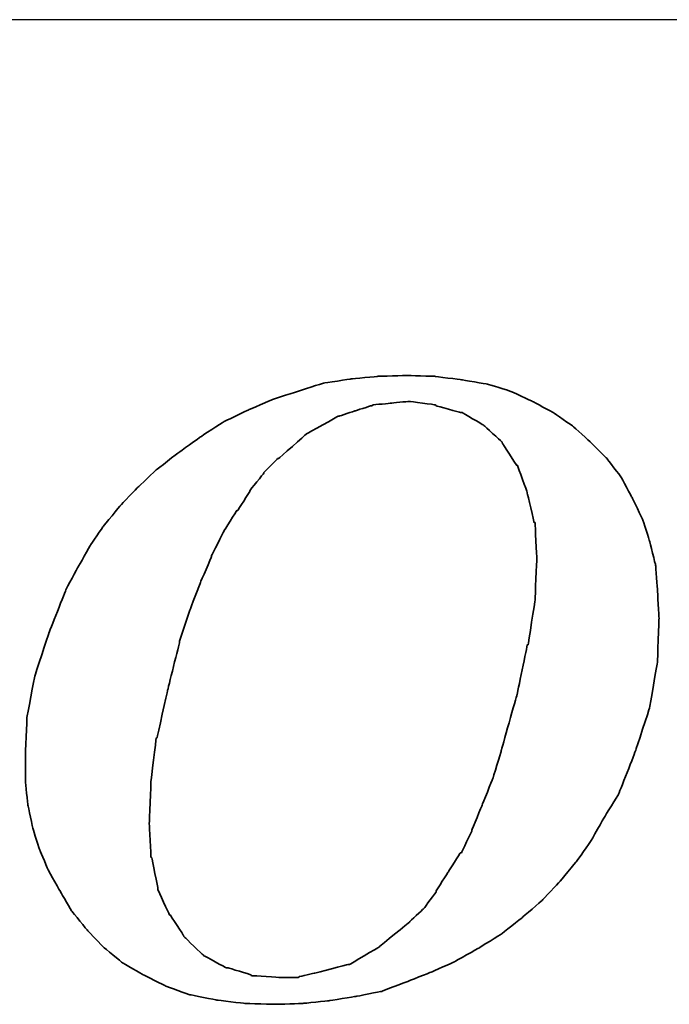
# Model space of a CAD drawing. Header units: millimetres. Extents: x 748 to 1024, y 329 to 423.
# Tile 42 of 49: x 953.134 to 953.913, y 354.852 to 356.035. Entities that reach past the tile are written whole.
import ezdxf

# ---------------------------------------------------------------- set-up
doc = ezdxf.new("R2010")
doc.units = ezdxf.units.MM
doc.header["$LTSCALE"] = 0.15
for name, color, linetype in [('DIM', 4, 'CONTINUOUS'), ('layer 1', 7, 'CONTINUOUS'), ('OUT', 3, 'CONTINUOUS')]:
    doc.layers.add(name, color=color, linetype=linetype)

# ---------------------------------------------------------------- blocks, each defined once
blk = doc.blocks.new('TBI MOTION logo(完整正式版)')
at = {"layer": 'layer 1', "color": 22, "lineweight": 35}
for points, knots in [([(35.79625, -6.98375), (35.79625, -6.98375), (36.23125, -7.43875), (36.23125, -7.43875), (36.23125, -7.43875), (36.23125, -7.43875), (36.75625, -7.87125), (36.75625, -7.87125), (36.75625, -7.87125), (36.75625, -7.87125), (37.33125, -8.20375), (37.33125, -8.20375), (37.33125, -8.20375), (37.33125, -8.20375), (37.95625, -8.51875), (37.95625, -8.51875), (37.95625, -8.51875), (37.95625, -8.51875), (38.62625, -8.75875), (38.62625, -8.75875), (38.62625, -8.75875), (38.62625, -8.75875), (39.37125, -8.90375), (39.37125, -8.90375), (39.37125, -8.90375), (39.37125, -8.90375), (40.14125, -8.99875), (40.14125, -8.99875), (40.14125, -8.99875), (40.14125, -8.99875), (41.02625, -9.02375), (41.02625, -9.02375), (41.02625, -9.02375), (41.02625, -9.02375), (41.74625, -8.99875), (41.74625, -8.99875), (41.74625, -8.99875), (41.74625, -8.99875), (42.46625, -8.92375), (42.46625, -8.92375), (42.46625, -8.92375), (42.46625, -8.92375), (43.21125, -8.80625), (43.21125, -8.80625), (43.21125, -8.80625), (43.21125, -8.80625), (43.93125, -8.66375), (43.93125, -8.66375), (43.93125, -8.66375), (43.93125, -8.66375), (44.62625, -8.39875), (44.62625, -8.39875), (44.62625, -8.39875), (44.62625, -8.39875), (45.29625, -8.13375), (45.29625, -8.13375), (45.29625, -8.13375), (45.29625, -8.13375), (45.94625, -7.84375), (45.94625, -7.84375), (45.94625, -7.84375), (45.94625, -7.84375), (46.61625, -7.46375), (46.61625, -7.46375), (46.61625, -7.46375), (46.61625, -7.46375), (47.24125, -7.07875), (47.24125, -7.07875), (47.24125, -7.07875), (47.24125, -7.07875), (47.81625, -6.62375), (47.81625, -6.62375), (47.81625, -6.62375), (47.81625, -6.62375), (48.36875, -6.14375), (48.36875, -6.14375), (48.36875, -6.14375), (48.36875, -6.14375), (48.84625, -5.64125), (48.84625, -5.64125), (48.84625, -5.64125), (48.84625, -5.64125), (49.32625, -5.06375), (49.32625, -5.06375), (49.32625, -5.06375), (49.32625, -5.06375), (49.71125, -4.51374), (49.71125, -4.51374), (49.71125, -4.51374), (49.71125, -4.51374), (50.09625, -3.83874), (50.09625, -3.83874), (50.09625, -3.83874), (50.09625, -3.83874), (50.48125, -3.21374), (50.48125, -3.21374), (50.48125, -3.21374), (50.48125, -3.21374), (50.96125, -1.99125), (50.96125, -1.99125), (50.96125, -1.99125), (50.96125, -1.99125), (51.34375, -0.81875), (51.34375, -0.81875), (51.34375, -0.81875), (51.34375, -0.81875), (51.56125, 0.45624), (51.56125, 0.45624), (51.56125, 0.45624), (51.56125, 0.45624), (51.60625, 1.67624), (51.60625, 1.67624), (51.60625, 1.67624), (51.60625, 1.67624), (51.56125, 2.44625), (51.56125, 2.44625), (51.56125, 2.44625), (51.56125, 2.44625), (51.51125, 3.14125), (51.51125, 3.14125), (51.51125, 3.14125), (51.51125, 3.14125), (51.34375, 3.81125), (51.34375, 3.81125), (51.34375, 3.81125), (51.34375, 3.81125), (51.15125, 4.41125), (51.15125, 4.41125), (51.15125, 4.41125), (51.15125, 4.41125), (50.86125, 5.01125), (50.86125, 5.01125), (50.86125, 5.01125), (50.86125, 5.01125), (50.55125, 5.58875), (50.55125, 5.58875), (50.55125, 5.58875), (50.55125, 5.58875), (50.16625, 6.09125), (50.16625, 6.09125), (50.16625, 6.09125), (50.16625, 6.09125), (49.71125, 6.54875), (49.71125, 6.54875), (49.71125, 6.54875), (49.71125, 6.54875), (49.23125, 6.98125), (49.23125, 6.98125), (49.23125, 6.98125), (49.23125, 6.98125), (48.67875, 7.36625), (48.67875, 7.36625), (48.67875, 7.36625), (48.67875, 7.36625), (48.10375, 7.67625), (48.10375, 7.67625), (48.10375, 7.67625), (48.10375, 7.67625), (47.48125, 7.96375), (47.48125, 7.96375), (47.48125, 7.96375), (47.48125, 7.96375), (46.85625, 8.15625), (46.85625, 8.15625), (46.85625, 8.15625), (46.85625, 8.15625), (46.13625, 8.27624), (46.13625, 8.27624), (46.13625, 8.27624), (46.13625, 8.27624), (45.39125, 8.37125), (45.39125, 8.37125), (45.39125, 8.37125), (45.39125, 8.37125), (44.62625, 8.39624), (44.62625, 8.39624), (44.62625, 8.39624), (44.62625, 8.39624), (43.83625, 8.37125), (43.83625, 8.37125), (43.83625, 8.37125), (43.83625, 8.37125), (43.09125, 8.30125), (43.09125, 8.30125), (43.09125, 8.30125), (43.09125, 8.30125), (42.32125, 8.18125), (42.32125, 8.18125), (42.32125, 8.18125), (42.32125, 8.18125), (41.62875, 7.96375), (41.62875, 7.96375), (41.62875, 7.96375), (41.62875, 7.96375), (40.90625, 7.72625), (40.90625, 7.72625), (40.90625, 7.72625), (40.90625, 7.72625), (40.23624, 7.43625), (40.23624, 7.43625), (40.23624, 7.43625), (40.23624, 7.43625), (39.54124, 7.10125), (39.54124, 7.10125), (39.54124, 7.10125), (39.54124, 7.10125), (38.91625, 6.69125), (38.91625, 6.69125), (38.91625, 6.69125), (38.91625, 6.69125), (38.31625, 6.26125), (38.31625, 6.26125), (38.31625, 6.26125), (38.31625, 6.26125), (37.69125, 5.78125), (37.69125, 5.78125), (37.69125, 5.78125), (37.69125, 5.78125), (37.18625, 5.30125), (37.18625, 5.30125), (37.18625, 5.30125), (37.18625, 5.30125), (36.70625, 4.79624), (36.70625, 4.79624), (36.70625, 4.79624), (36.70625, 4.79624), (36.23125, 4.22125), (36.23125, 4.22125), (36.23125, 4.22125), (36.23125, 4.22125), (35.87124, 3.69375), (35.87124, 3.69375), (35.87124, 3.69375), (35.87124, 3.69375), (35.53125, 3.09125), (35.53125, 3.09125), (35.53125, 3.09125), (35.53125, 3.09125), (35.19875, 2.47125), (35.19875, 2.47125), (35.19875, 2.47125), (35.19875, 2.47125), (34.71625, 1.24625), (34.71625, 1.24625), (34.71625, 1.24625), (34.71625, 1.24625), (34.33125, 0.06874), (34.33125, 0.06874), (34.33125, 0.06874), (34.33125, 0.06874), (34.11625, -1.07875), (34.11625, -1.07875), (34.11625, -1.07875), (34.11625, -1.07875), (34.07125, -2.15875), (34.07125, -2.15875), (34.07125, -2.15875), (34.07125, -2.15875), (34.07125, -2.85375), (34.07125, -2.85375), (34.07125, -2.85375), (34.07125, -2.85375), (34.14125, -3.50375), (34.14125, -3.50375), (34.14125, -3.50375), (34.14125, -3.50375), (34.28625, -4.17375), (34.28625, -4.17375), (34.28625, -4.17375), (34.28625, -4.17375), (34.47625, -4.77624), (34.47625, -4.77624), (34.47625, -4.77624), (34.47625, -4.77624), (34.71625, -5.32625), (34.71625, -5.32625), (34.71625, -5.32625), (34.71625, -5.32625), (35.05375, -5.92875), (35.05375, -5.92875), (35.05375, -5.92875), (35.05375, -5.92875), (35.36375, -6.45375), (35.36375, -6.45375), (35.36375, -6.45375), (35.36375, -6.45375), (35.79625, -6.98375), (35.79625, -6.98375)], [0, 0, 0, 0, 0.01388889, 0.01388889, 0.01388889, 0.0138889, 0.02777778, 0.02777778, 0.02777778, 0.02777779, 0.04166667, 0.04166667, 0.04166667, 0.04166668, 0.05555556, 0.05555556, 0.05555556, 0.05555557, 0.06944444, 0.06944444, 0.06944444, 0.06944445, 0.08333333, 0.08333333, 0.08333333, 0.08333334, 0.09722222, 0.09722222, 0.09722222, 0.09722223, 0.11111111, 0.11111111, 0.11111111, 0.11111112, 0.125, 0.125, 0.125, 0.12500001, 0.13888889, 0.13888889, 0.13888889, 0.1388889, 0.15277778, 0.15277778, 0.15277778, 0.15277779, 0.16666667, 0.16666667, 0.16666667, 0.16666668, 0.18055556, 0.18055556, 0.18055556, 0.18055557, 0.19444444, 0.19444444, 0.19444444, 0.19444445, 0.20833333, 0.20833333, 0.20833333, 0.20833334, 0.22222222, 0.22222222, 0.22222222, 0.22222223, 0.23611111, 0.23611111, 0.23611111, 0.23611112, 0.25, 0.25, 0.25, 0.25000001, 0.26388889, 0.26388889, 0.26388889, 0.2638889, 0.27777778, 0.27777778, 0.27777778, 0.27777779, 0.29166667, 0.29166667, 0.29166667, 0.29166668, 0.30555556, 0.30555556, 0.30555556, 0.30555557, 0.31944444, 0.31944444, 0.31944444, 0.31944445, 0.33333333, 0.33333333, 0.33333333, 0.33333334, 0.34722222, 0.34722222, 0.34722222, 0.34722223, 0.36111111, 0.36111111, 0.36111111, 0.36111112, 0.375, 0.375, 0.375, 0.37500001, 0.38888889, 0.38888889, 0.38888889, 0.3888889, 0.40277778, 0.40277778, 0.40277778, 0.40277779, 0.41666667, 0.41666667, 0.41666667, 0.41666668, 0.43055556, 0.43055556, 0.43055556, 0.43055557, 0.44444444, 0.44444444, 0.44444444, 0.44444445, 0.45833333, 0.45833333, 0.45833333, 0.45833334, 0.47222222, 0.47222222, 0.47222222, 0.47222223, 0.48611111, 0.48611111, 0.48611111, 0.48611112, 0.5, 0.5, 0.5, 0.50000001, 0.51388889, 0.51388889, 0.51388889, 0.5138889, 0.52777778, 0.52777778, 0.52777778, 0.52777779, 0.54166667, 0.54166667, 0.54166667, 0.54166668, 0.55555556, 0.55555556, 0.55555556, 0.55555557, 0.56944444, 0.56944444, 0.56944444, 0.56944445, 0.58333333, 0.58333333, 0.58333333, 0.58333334, 0.59722222, 0.59722222, 0.59722222, 0.59722223, 0.61111111, 0.61111111, 0.61111111, 0.61111112, 0.625, 0.625, 0.625, 0.62500001, 0.63888889, 0.63888889, 0.63888889, 0.6388889, 0.65277778, 0.65277778, 0.65277778, 0.65277779, 0.66666667, 0.66666667, 0.66666667, 0.66666668, 0.68055556, 0.68055556, 0.68055556, 0.68055557, 0.69444444, 0.69444444, 0.69444444, 0.69444445, 0.70833333, 0.70833333, 0.70833333, 0.70833334, 0.72222222, 0.72222222, 0.72222222, 0.72222223, 0.73611111, 0.73611111, 0.73611111, 0.73611112, 0.75, 0.75, 0.75, 0.75000001, 0.76388889, 0.76388889, 0.76388889, 0.7638889, 0.77777778, 0.77777778, 0.77777778, 0.77777779, 0.79166667, 0.79166667, 0.79166667, 0.79166668, 0.80555556, 0.80555556, 0.80555556, 0.80555557, 0.81944444, 0.81944444, 0.81944444, 0.81944445, 0.83333333, 0.83333333, 0.83333333, 0.83333334, 0.84722222, 0.84722222, 0.84722222, 0.84722223, 0.86111111, 0.86111111, 0.86111111, 0.86111112, 0.875, 0.875, 0.875, 0.87500001, 0.88888889, 0.88888889, 0.88888889, 0.8888889, 0.90277778, 0.90277778, 0.90277778, 0.90277779, 0.91666667, 0.91666667, 0.91666667, 0.91666668, 0.93055556, 0.93055556, 0.93055556, 0.93055557, 0.94444444, 0.94444444, 0.94444444, 0.94444445, 0.95833333, 0.95833333, 0.95833333, 0.95833334, 0.97222222, 0.97222222, 0.97222222, 0.97222223, 0.98611111, 0.98611111, 0.98611111, 0.98611112, 1, 1, 1, 1]), ([(38.33875, 1.03124), (38.33875, 1.03124), (38.62625, 1.89625), (38.62625, 1.89625), (38.62625, 1.89625), (38.62625, 1.89625), (38.91625, 2.66375), (38.91625, 2.66375), (38.91625, 2.66375), (38.91625, 2.66375), (39.22625, 3.38125), (39.22625, 3.38125), (39.22625, 3.38125), (39.22625, 3.38125), (39.22625, 3.40624), (39.22625, 3.40624), (39.22625, 3.40624), (39.22625, 3.40624), (39.56124, 4.07624), (39.56124, 4.07624), (39.56124, 4.07624), (39.56124, 4.07624), (39.92125, 4.65125), (39.92125, 4.65125), (39.92125, 4.65125), (39.92125, 4.65125), (39.94625, 4.65125), (39.94625, 4.65125), (39.94625, 4.65125), (39.94625, 4.65125), (40.28125, 5.17875), (40.28125, 5.17875), (40.28125, 5.17875), (40.28125, 5.17875), (40.28125, 5.20375), (40.28125, 5.20375), (40.28125, 5.20375), (40.28125, 5.20375), (40.66875, 5.68625), (40.66875, 5.68625), (40.66875, 5.68625), (40.66875, 5.68625), (40.66875, 5.70625), (40.66875, 5.70625), (40.66875, 5.70625), (40.66875, 5.70625), (41.05124, 6.09125), (41.05124, 6.09125), (41.05124, 6.09125), (41.05124, 6.09125), (41.07625, 6.09125), (41.07625, 6.09125), (41.07625, 6.09125), (41.07625, 6.09125), (41.84125, 6.76625), (41.84125, 6.76625), (41.84125, 6.76625), (41.84125, 6.76625), (41.86625, 6.78625), (41.86625, 6.78625), (41.86625, 6.78625), (41.86625, 6.78625), (42.73125, 7.26624), (42.73125, 7.26624), (42.73125, 7.26624), (42.73125, 7.26624), (42.75625, 7.26624), (42.75625, 7.26624), (42.75625, 7.26624), (42.75625, 7.26624), (43.18625, 7.41125), (43.18625, 7.41125), (43.18625, 7.41125), (43.18625, 7.41125), (43.64125, 7.55625), (43.64125, 7.55625), (43.64125, 7.55625), (43.64125, 7.55625), (43.66625, 7.55625), (43.66625, 7.55625), (43.66625, 7.55625), (43.66625, 7.55625), (43.69125, 7.58124), (43.69125, 7.58124), (43.69125, 7.58124), (43.69125, 7.58124), (44.19125, 7.62625), (44.19125, 7.62625), (44.19125, 7.62625), (44.19125, 7.62625), (44.67125, 7.67625), (44.67125, 7.67625), (44.67125, 7.67625), (44.67125, 7.67625), (44.69625, 7.67625), (44.69625, 7.67625), (44.69625, 7.67625), (44.69625, 7.67625), (45.41875, 7.58124), (45.41875, 7.58124), (45.41875, 7.58124), (45.41875, 7.58124), (45.44125, 7.55625), (45.44125, 7.55625), (45.44125, 7.55625), (45.44125, 7.55625), (46.11125, 7.36625), (46.11125, 7.36625), (46.11125, 7.36625), (46.11125, 7.36625), (46.13625, 7.36625), (46.13625, 7.36625), (46.13625, 7.36625), (46.13625, 7.36625), (46.15875, 7.36625), (46.15875, 7.36625), (46.15875, 7.36625), (46.15875, 7.36625), (46.73625, 7.02624), (46.73625, 7.02624), (46.73625, 7.02624), (46.73625, 7.02624), (46.76125, 7.00624), (46.76125, 7.00624), (46.76125, 7.00624), (46.76125, 7.00624), (47.24125, 6.57124), (47.24125, 6.57124), (47.24125, 6.57124), (47.24125, 6.57124), (47.26625, 6.54875), (47.26625, 6.54875), (47.26625, 6.54875), (47.26625, 6.54875), (47.26625, 6.52375), (47.26625, 6.52375), (47.26625, 6.52375), (47.26625, 6.52375), (47.67375, 5.89875), (47.67375, 5.89875), (47.67375, 5.89875), (47.67375, 5.89875), (47.69625, 5.89875), (47.69625, 5.89875), (47.69625, 5.89875), (47.69625, 5.89875), (47.69625, 5.87625), (47.69625, 5.87625), (47.69625, 5.87625), (47.69625, 5.87625), (47.96125, 5.15625), (47.96125, 5.15625), (47.96125, 5.15625), (47.96125, 5.15625), (47.96125, 5.13125), (47.96125, 5.13125), (47.96125, 5.13125), (47.96125, 5.13125), (48.15125, 4.31875), (48.15125, 4.31875), (48.15125, 4.31875), (48.15125, 4.31875), (48.17625, 4.31875), (48.17625, 4.31875), (48.17625, 4.31875), (48.17625, 4.31875), (48.17625, 4.29125), (48.17625, 4.29125), (48.17625, 4.29125), (48.17625, 4.29125), (48.22625, 3.33125), (48.22625, 3.33125), (48.22625, 3.33125), (48.22625, 3.33125), (48.22625, 3.30875), (48.22625, 3.30875), (48.22625, 3.30875), (48.22625, 3.30875), (48.17625, 2.20624), (48.17625, 2.20624), (48.17625, 2.20624), (48.17625, 2.20624), (48.17625, 2.18124), (48.17625, 2.18124), (48.17625, 2.18124), (48.17625, 2.18124), (47.98375, 0.93624), (47.98375, 0.93624), (47.98375, 0.93624), (47.98375, 0.93624), (47.96125, 0.93624), (47.96125, 0.93624), (47.96125, 0.93624), (47.96125, 0.93624), (47.67375, -0.45874), (47.67375, -0.45874), (47.67375, -0.45874), (47.67375, -0.45874), (47.24125, -1.99125), (47.24125, -1.99125), (47.24125, -1.99125), (47.24125, -1.99125), (47.24125, -2.01874), (47.24125, -2.01874), (47.24125, -2.01874), (47.24125, -2.01874), (47.00125, -2.78375), (47.00125, -2.78375), (47.00125, -2.78375), (47.00125, -2.78375), (46.71125, -3.50375), (46.71125, -3.50375), (46.71125, -3.50375), (46.71125, -3.50375), (46.42625, -4.19875), (46.42625, -4.19875), (46.42625, -4.19875), (46.42625, -4.19875), (46.42625, -4.22375), (46.42625, -4.22375), (46.42625, -4.22375), (46.42625, -4.22375), (46.13625, -4.82374), (46.13625, -4.82374), (46.13625, -4.82374), (46.13625, -4.82374), (46.11125, -4.82374), (46.11125, -4.82374), (46.11125, -4.82374), (46.11125, -4.82374), (45.77625, -5.35125), (45.77625, -5.35125), (45.77625, -5.35125), (45.77625, -5.35125), (45.44125, -5.87875), (45.44125, -5.87875), (45.44125, -5.87875), (45.44125, -5.87875), (45.44125, -5.90375), (45.44125, -5.90375), (45.44125, -5.90375), (45.44125, -5.90375), (45.10625, -6.35875), (45.10625, -6.35875), (45.10625, -6.35875), (45.10625, -6.35875), (45.08125, -6.38375), (45.08125, -6.38375), (45.08125, -6.38375), (45.08125, -6.38375), (44.69625, -6.74375), (44.69625, -6.74375), (44.69625, -6.74375), (44.69625, -6.74375), (43.88375, -7.41625), (43.88375, -7.41625), (43.88375, -7.41625), (43.88375, -7.41625), (43.85625, -7.43875), (43.85625, -7.43875), (43.85625, -7.43875), (43.85625, -7.43875), (43.04125, -7.91875), (43.04125, -7.91875), (43.04125, -7.91875), (43.04125, -7.91875), (43.01625, -7.91875), (43.01625, -7.91875), (43.01625, -7.91875), (43.01625, -7.91875), (42.99625, -7.91875), (42.99625, -7.91875), (42.99625, -7.91875), (42.99625, -7.91875), (42.08125, -8.15875), (42.08125, -8.15875), (42.08125, -8.15875), (42.08125, -8.15875), (41.65125, -8.25625), (41.65125, -8.25625), (41.65125, -8.25625), (41.65125, -8.25625), (41.62875, -8.27875), (41.62875, -8.27875), (41.62875, -8.27875), (41.62875, -8.27875), (41.60125, -8.27875), (41.60125, -8.27875), (41.60125, -8.27875), (41.60125, -8.27875), (41.12125, -8.27875), (41.12125, -8.27875), (41.12125, -8.27875), (41.12125, -8.27875), (40.35624, -8.23125), (40.35624, -8.23125), (40.35624, -8.23125), (40.35624, -8.23125), (40.33125, -8.23125), (40.33125, -8.23125), (40.33125, -8.23125), (40.33125, -8.23125), (40.30625, -8.20375), (40.30625, -8.20375), (40.30625, -8.20375), (40.30625, -8.20375), (39.68375, -8.01375), (39.68375, -8.01375), (39.68375, -8.01375), (39.68375, -8.01375), (39.66124, -8.01375), (39.66124, -8.01375), (39.66124, -8.01375), (39.66124, -8.01375), (39.63625, -8.01375), (39.63625, -8.01375), (39.63625, -8.01375), (39.63625, -8.01375), (39.01125, -7.67875), (39.01125, -7.67875), (39.01125, -7.67875), (39.01125, -7.67875), (38.98875, -7.65375), (38.98875, -7.65375), (38.98875, -7.65375), (38.98875, -7.65375), (38.48625, -7.17375), (38.48625, -7.17375), (38.48625, -7.17375), (38.48625, -7.17375), (38.45875, -7.14875), (38.45875, -7.14875), (38.45875, -7.14875), (38.45875, -7.14875), (38.45875, -7.12875), (38.45875, -7.12875), (38.45875, -7.12875), (38.45875, -7.12875), (38.07625, -6.54875), (38.07625, -6.54875), (38.07625, -6.54875), (38.07625, -6.54875), (38.05125, -6.54875), (38.05125, -6.54875), (38.05125, -6.54875), (38.05125, -6.54875), (38.05125, -6.52875), (38.05125, -6.52875), (38.05125, -6.52875), (38.05125, -6.52875), (37.74125, -5.85375), (37.74125, -5.85375), (37.74125, -5.85375), (37.74125, -5.85375), (37.74125, -5.82875), (37.74125, -5.82875), (37.74125, -5.82875), (37.74125, -5.82875), (37.57375, -4.96875), (37.57375, -4.96875), (37.57375, -4.96875), (37.57375, -4.96875), (37.54625, -4.94375), (37.54625, -4.94375), (37.54625, -4.94375), (37.54625, -4.94375), (37.50125, -4.03375), (37.50125, -4.03375), (37.50125, -4.03375), (37.50125, -4.03375), (37.50125, -4.00875), (37.50125, -4.00875), (37.50125, -4.00875), (37.50125, -4.00875), (37.54625, -2.85375), (37.54625, -2.85375), (37.54625, -2.85375), (37.54625, -2.85375), (37.69125, -1.65875), (37.69125, -1.65875), (37.69125, -1.65875), (37.69125, -1.65875), (37.71624, -1.63375), (37.71624, -1.63375), (37.71624, -1.63375), (37.71624, -1.63375), (38.00375, -0.33875), (38.00375, -0.33875), (38.00375, -0.33875), (38.00375, -0.33875), (38.33875, 1.00624), (38.33875, 1.00624), (38.33875, 1.00624), (38.33875, 1.00624), (38.33875, 1.03124), (38.33875, 1.03124)], [0, 0, 0, 0, 0.01010101, 0.01010101, 0.01010101, 0.01010102, 0.02020202, 0.02020202, 0.02020202, 0.02020203, 0.03030303, 0.03030303, 0.03030303, 0.03030304, 0.04040404, 0.04040404, 0.04040404, 0.04040405, 0.05050505, 0.05050505, 0.05050505, 0.05050506, 0.06060606, 0.06060606, 0.06060606, 0.06060607, 0.07070707, 0.07070707, 0.07070707, 0.07070708, 0.08080808, 0.08080808, 0.08080808, 0.08080809, 0.09090909, 0.09090909, 0.09090909, 0.0909091, 0.1010101, 0.1010101, 0.1010101, 0.10101011, 0.11111111, 0.11111111, 0.11111111, 0.11111112, 0.12121212, 0.12121212, 0.12121212, 0.12121213, 0.13131313, 0.13131313, 0.13131313, 0.13131314, 0.14141414, 0.14141414, 0.14141414, 0.14141415, 0.15151515, 0.15151515, 0.15151515, 0.15151516, 0.16161616, 0.16161616, 0.16161616, 0.16161617, 0.17171717, 0.17171717, 0.17171717, 0.17171718, 0.18181818, 0.18181818, 0.18181818, 0.18181819, 0.19191919, 0.19191919, 0.19191919, 0.1919192, 0.2020202, 0.2020202, 0.2020202, 0.20202021, 0.21212121, 0.21212121, 0.21212121, 0.21212122, 0.22222222, 0.22222222, 0.22222222, 0.22222223, 0.23232323, 0.23232323, 0.23232323, 0.23232324, 0.24242424, 0.24242424, 0.24242424, 0.24242425, 0.25252525, 0.25252525, 0.25252525, 0.25252526, 0.26262626, 0.26262626, 0.26262626, 0.26262627, 0.27272727, 0.27272727, 0.27272727, 0.27272728, 0.28282828, 0.28282828, 0.28282828, 0.28282829, 0.29292929, 0.29292929, 0.29292929, 0.2929293, 0.3030303, 0.3030303, 0.3030303, 0.30303031, 0.31313131, 0.31313131, 0.31313131, 0.31313132, 0.32323232, 0.32323232, 0.32323232, 0.32323233, 0.33333333, 0.33333333, 0.33333333, 0.33333334, 0.34343434, 0.34343434, 0.34343434, 0.34343435, 0.35353535, 0.35353535, 0.35353535, 0.35353536, 0.36363636, 0.36363636, 0.36363636, 0.36363637, 0.37373737, 0.37373737, 0.37373737, 0.37373738, 0.38383838, 0.38383838, 0.38383838, 0.38383839, 0.39393939, 0.39393939, 0.39393939, 0.3939394, 0.4040404, 0.4040404, 0.4040404, 0.40404041, 0.41414141, 0.41414141, 0.41414141, 0.41414142, 0.42424242, 0.42424242, 0.42424242, 0.42424243, 0.43434343, 0.43434343, 0.43434343, 0.43434344, 0.44444444, 0.44444444, 0.44444444, 0.44444445, 0.45454545, 0.45454545, 0.45454545, 0.45454546, 0.46464646, 0.46464646, 0.46464646, 0.46464647, 0.47474747, 0.47474747, 0.47474747, 0.47474748, 0.48484848, 0.48484848, 0.48484848, 0.48484849, 0.49494949, 0.49494949, 0.49494949, 0.4949495, 0.50505051, 0.50505051, 0.50505051, 0.50505052, 0.51515152, 0.51515152, 0.51515152, 0.51515153, 0.52525253, 0.52525253, 0.52525253, 0.52525254, 0.53535354, 0.53535354, 0.53535354, 0.53535355, 0.54545455, 0.54545455, 0.54545455, 0.54545456, 0.55555556, 0.55555556, 0.55555556, 0.55555557, 0.56565657, 0.56565657, 0.56565657, 0.56565658, 0.57575758, 0.57575758, 0.57575758, 0.57575759, 0.58585859, 0.58585859, 0.58585859, 0.5858586, 0.5959596, 0.5959596, 0.5959596, 0.59595961, 0.60606061, 0.60606061, 0.60606061, 0.60606062, 0.61616162, 0.61616162, 0.61616162, 0.61616163, 0.62626263, 0.62626263, 0.62626263, 0.62626264, 0.63636364, 0.63636364, 0.63636364, 0.63636365, 0.64646465, 0.64646465, 0.64646465, 0.64646466, 0.65656566, 0.65656566, 0.65656566, 0.65656567, 0.66666667, 0.66666667, 0.66666667, 0.66666668, 0.67676768, 0.67676768, 0.67676768, 0.67676769, 0.68686869, 0.68686869, 0.68686869, 0.6868687, 0.6969697, 0.6969697, 0.6969697, 0.69696971, 0.70707071, 0.70707071, 0.70707071, 0.70707072, 0.71717172, 0.71717172, 0.71717172, 0.71717173, 0.72727273, 0.72727273, 0.72727273, 0.72727274, 0.73737374, 0.73737374, 0.73737374, 0.73737375, 0.74747475, 0.74747475, 0.74747475, 0.74747476, 0.75757576, 0.75757576, 0.75757576, 0.75757577, 0.76767677, 0.76767677, 0.76767677, 0.76767678, 0.77777778, 0.77777778, 0.77777778, 0.77777779, 0.78787879, 0.78787879, 0.78787879, 0.7878788, 0.7979798, 0.7979798, 0.7979798, 0.79797981, 0.80808081, 0.80808081, 0.80808081, 0.80808082, 0.81818182, 0.81818182, 0.81818182, 0.81818183, 0.82828283, 0.82828283, 0.82828283, 0.82828284, 0.83838384, 0.83838384, 0.83838384, 0.83838385, 0.84848485, 0.84848485, 0.84848485, 0.84848486, 0.85858586, 0.85858586, 0.85858586, 0.85858587, 0.86868687, 0.86868687, 0.86868687, 0.86868688, 0.87878788, 0.87878788, 0.87878788, 0.87878789, 0.88888889, 0.88888889, 0.88888889, 0.8888889, 0.8989899, 0.8989899, 0.8989899, 0.89898991, 0.90909091, 0.90909091, 0.90909091, 0.90909092, 0.91919192, 0.91919192, 0.91919192, 0.91919193, 0.92929293, 0.92929293, 0.92929293, 0.92929294, 0.93939394, 0.93939394, 0.93939394, 0.93939395, 0.94949495, 0.94949495, 0.94949495, 0.94949496, 0.95959596, 0.95959596, 0.95959596, 0.95959597, 0.96969697, 0.96969697, 0.96969697, 0.96969698, 0.97979798, 0.97979798, 0.97979798, 0.97979799, 0.98989899, 0.98989899, 0.98989899, 0.989899, 1, 1, 1, 1])]:
    blk.add_open_spline(points, degree=3, knots=knots, dxfattribs=at)

msp = doc.modelspace()

# ---------------------------------------------------------------- linework, layer by layer
at = {"layer": 'OUT', "color": 7}
msp.add_line((945.0398, 356.0348), (955.5857, 356.0348), dxfattribs=at)

# ---------------------------------------------------------------- block references
at = {"layer": 'DIM', "color": 7, "xscale": 0.0433753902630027, "yscale": 0.0433753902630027, "zscale": 0.0433753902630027}
msp.add_blockref('TBI MOTION logo(完整正式版)', (951.6627, 355.2432), dxfattribs=at)

doc.saveas('drawing.dxf')
